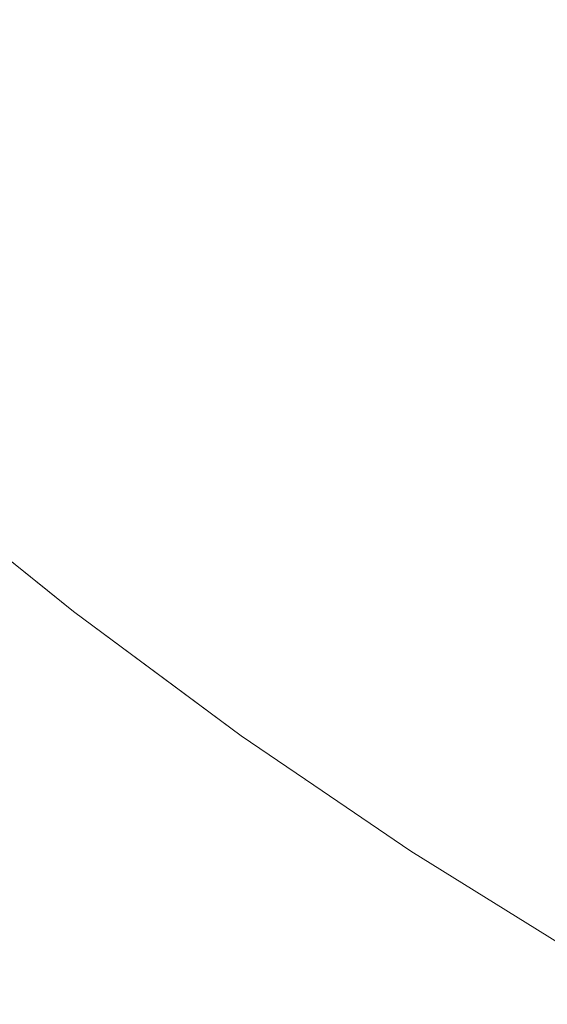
# Model space of a CAD drawing. Header units: centimetres. Extents: x -21.6 to 22.7, y 3.4 to 5.2.
# Tile 108 of 256: x -6.6344 to -6.6176, y 3.7194 to 3.7508. Entities that reach past the tile are written whole.
import ezdxf

# ---------------------------------------------------------------- set-up
doc = ezdxf.new("R2010")
doc.units = ezdxf.units.CM
doc.header["$LTSCALE"] = 2.54
doc.layers.add('Lucido design-1', color=7, linetype='Continuous')

# ---------------------------------------------------------------- blocks, each defined once
blk = doc.blocks.new('Gruppo-4-1')
at = {"color": 7, "linetype": 'Continuous', "lineweight": 9}
blk.add_3dface([(-21.503423, 5.100212, -1872.215514), (-21.503423, 3.500212, -1872.215514), (22.630348, 3.500212, -1872.215514), (22.630348, 5.100212, -1872.215514)], dxfattribs=at)
for points, invisible_edges in [([(-6.632576, 3.753377, -1872.658665), (-6.631843, 3.754576, -1872.656569), (-6.628377, 3.751599, -1872.656569), (-6.629081, 3.750375, -1872.658665)], 15), ([(-6.633956, 3.751119, -1872.662952), (-6.634602, 3.750061, -1872.665138), (-6.63807, 3.753221, -1872.665138), (-6.637399, 3.754256, -1872.662952)], 15), ([(-6.627646, 3.752869, -1872.654508), (-6.626888, 3.754184, -1872.652484), (-6.623384, 3.751352, -1872.652484), (-6.62411, 3.750011, -1872.654508)], 15), ([(-6.622634, 3.752738, -1872.6505), (-6.62186, 3.754168, -1872.648557), (-6.618327, 3.751487, -1872.648557), (-6.619066, 3.750031, -1872.6505)], 15), ([(-6.629081, 3.750375, -1872.658665), (-6.629758, 3.749199, -1872.660793), (-6.63328, 3.752224, -1872.660793), (-6.632576, 3.753377, -1872.658665)], 15), ([(-6.613976, 3.750435, -1872.646657), (-6.614701, 3.748909, -1872.648557), (-6.618327, 3.751487, -1872.648557), (-6.617565, 3.752987, -1872.646657)], 15), ([(-6.62411, 3.750011, -1872.654508), (-6.62481, 3.748717, -1872.656569), (-6.628377, 3.751599, -1872.656569), (-6.627646, 3.752869, -1872.654508)], 15), ([(-6.619066, 3.750031, -1872.6505), (-6.619783, 3.748619, -1872.652484), (-6.623384, 3.751352, -1872.652484), (-6.622634, 3.752738, -1872.6505)], 15), ([(-6.633956, 3.751119, -1872.662952), (-6.63328, 3.752224, -1872.660793), (-6.629758, 3.749199, -1872.660793), (-6.630408, 3.748071, -1872.662952)], 15), ([(-6.629081, 3.750375, -1872.658665), (-6.628377, 3.751599, -1872.656569), (-6.62481, 3.748717, -1872.656569), (-6.625485, 3.747469, -1872.658665)], 15), ([(-6.62411, 3.750011, -1872.654508), (-6.623384, 3.751352, -1872.652484), (-6.619783, 3.748619, -1872.652484), (-6.620476, 3.747254, -1872.654508)], 15), ([(-6.619066, 3.750031, -1872.6505), (-6.618327, 3.751487, -1872.648557), (-6.614701, 3.748909, -1872.648557), (-6.615405, 3.747427, -1872.6505)], 15), ([(-6.630408, 3.748071, -1872.662952), (-6.631029, 3.746992, -1872.665138), (-6.634602, 3.750061, -1872.665138), (-6.633956, 3.751119, -1872.662952)], 15), ([(-6.625485, 3.747469, -1872.658665), (-6.626134, 3.74627, -1872.660793), (-6.629758, 3.749199, -1872.660793), (-6.629081, 3.750375, -1872.658665)], 15), ([(-6.635219, 3.749052, -1872.66735), (-6.634602, 3.750061, -1872.665138), (-6.631029, 3.746992, -1872.665138), (-6.631622, 3.745963, -1872.66735)], 15), ([(-6.620476, 3.747254, -1872.654508), (-6.621145, 3.745935, -1872.656569), (-6.62481, 3.748717, -1872.656569), (-6.62411, 3.750011, -1872.654508)], 15), ([(-6.615405, 3.747427, -1872.6505), (-6.616087, 3.745991, -1872.652484), (-6.619783, 3.748619, -1872.652484), (-6.619066, 3.750031, -1872.6505)], 15), ([(-6.630408, 3.748071, -1872.662952), (-6.629758, 3.749199, -1872.660793), (-6.626134, 3.74627, -1872.660793), (-6.626756, 3.745121, -1872.662952)], 15), ([(-6.631622, 3.745963, -1872.66735), (-6.632186, 3.744983, -1872.669585), (-6.635806, 3.748092, -1872.669585), (-6.635219, 3.749052, -1872.66735)], 15), ([(-6.625485, 3.747469, -1872.658665), (-6.62481, 3.748717, -1872.656569), (-6.621145, 3.745935, -1872.656569), (-6.62179, 3.744665, -1872.658665)], 15), ([(-6.620476, 3.747254, -1872.654508), (-6.619783, 3.748619, -1872.652484), (-6.616087, 3.745991, -1872.652484), (-6.616747, 3.744602, -1872.654508)], 15), ([(-6.636362, 3.747182, -1872.67184), (-6.635806, 3.748092, -1872.669585), (-6.632186, 3.744983, -1872.669585), (-6.63272, 3.744054, -1872.67184)], 15), ([(-6.626756, 3.745121, -1872.662952), (-6.627352, 3.74402, -1872.665138), (-6.631029, 3.746992, -1872.665138), (-6.630408, 3.748071, -1872.662952)], 15), ([(-6.62179, 3.744665, -1872.658665), (-6.62241, 3.743444, -1872.660793), (-6.626134, 3.74627, -1872.660793), (-6.625485, 3.747469, -1872.658665)], 15), ([(-6.63272, 3.744054, -1872.67184), (-6.633226, 3.743175, -1872.674113), (-6.636889, 3.746321, -1872.674113), (-6.636362, 3.747182, -1872.67184)], 15), ([(-6.631622, 3.745963, -1872.66735), (-6.631029, 3.746992, -1872.665138), (-6.627352, 3.74402, -1872.665138), (-6.62792, 3.742971, -1872.66735)], 15), ([(-6.616747, 3.744602, -1872.654508), (-6.617385, 3.743261, -1872.656569), (-6.621145, 3.745935, -1872.656569), (-6.620476, 3.747254, -1872.654508)], 15), ([(-6.637384, 3.74551, -1872.676402), (-6.636889, 3.746321, -1872.674113), (-6.633226, 3.743175, -1872.674113), (-6.633703, 3.742348, -1872.676402)], 15), ([(-6.626756, 3.745121, -1872.662952), (-6.626134, 3.74627, -1872.660793), (-6.62241, 3.743444, -1872.660793), (-6.623005, 3.742273, -1872.662952)], 15), ([(-6.62792, 3.742971, -1872.66735), (-6.62846, 3.741972, -1872.669585), (-6.632186, 3.744983, -1872.669585), (-6.631622, 3.745963, -1872.66735)], 15), ([(-6.62179, 3.744665, -1872.658665), (-6.621145, 3.745935, -1872.656569), (-6.617385, 3.743261, -1872.656569), (-6.617998, 3.741969, -1872.658665)], 15), ([(-6.633703, 3.742348, -1872.676402), (-6.63415, 3.741571, -1872.678705), (-6.637849, 3.744749, -1872.678705), (-6.637384, 3.74551, -1872.676402)], 15), ([(-6.623005, 3.742273, -1872.662952), (-6.623573, 3.741153, -1872.665138), (-6.627352, 3.74402, -1872.665138), (-6.626756, 3.745121, -1872.662952)], 15), ([(-6.63272, 3.744054, -1872.67184), (-6.632186, 3.744983, -1872.669585), (-6.62846, 3.741972, -1872.669585), (-6.628973, 3.741025, -1872.67184)], 15), ([(-6.638284, 3.744037, -1872.681018), (-6.637849, 3.744749, -1872.678705), (-6.63415, 3.741571, -1872.678705), (-6.634567, 3.740845, -1872.681018)], 15), ([(-6.617998, 3.741969, -1872.658665), (-6.618588, 3.740726, -1872.660793), (-6.62241, 3.743444, -1872.660793), (-6.62179, 3.744665, -1872.658665)], 15), ([(-6.628973, 3.741025, -1872.67184), (-6.629457, 3.74013, -1872.674113), (-6.633226, 3.743175, -1872.674113), (-6.63272, 3.744054, -1872.67184)], 15), ([(-6.62792, 3.742971, -1872.66735), (-6.627352, 3.74402, -1872.665138), (-6.623573, 3.741153, -1872.665138), (-6.624116, 3.740084, -1872.66735)], 15), ([(-6.623005, 3.742273, -1872.662952), (-6.62241, 3.743444, -1872.660793), (-6.618588, 3.740726, -1872.660793), (-6.619154, 3.739535, -1872.662952)], 15), ([(-6.617998, 3.741969, -1872.658665), (-6.617385, 3.743261, -1872.656569), (-6.613531, 3.7407, -1872.656569), (-6.614113, 3.739387, -1872.658665)], 15), ([(-6.633703, 3.742348, -1872.676402), (-6.633226, 3.743175, -1872.674113), (-6.629457, 3.74013, -1872.674113), (-6.629914, 3.739286, -1872.676402)], 15), ([(-6.624116, 3.740084, -1872.66735), (-6.624632, 3.739067, -1872.669585), (-6.62846, 3.741972, -1872.669585), (-6.62792, 3.742971, -1872.66735)], 15), ([(-6.629914, 3.739286, -1872.676402), (-6.630343, 3.738494, -1872.678705), (-6.63415, 3.741571, -1872.678705), (-6.633703, 3.742348, -1872.676402)], 15), ([(-6.619154, 3.739535, -1872.662952), (-6.619696, 3.738396, -1872.665138), (-6.623573, 3.741153, -1872.665138), (-6.623005, 3.742273, -1872.662952)], 15), ([(-6.628973, 3.741025, -1872.67184), (-6.62846, 3.741972, -1872.669585), (-6.624632, 3.739067, -1872.669585), (-6.625122, 3.738102, -1872.67184)], 15), ([(-6.614113, 3.739387, -1872.658665), (-6.614672, 3.738124, -1872.660793), (-6.618588, 3.740726, -1872.660793), (-6.617998, 3.741969, -1872.658665)], 15), ([(-6.634567, 3.740845, -1872.681018), (-6.63415, 3.741571, -1872.678705), (-6.630343, 3.738494, -1872.678705), (-6.630743, 3.737755, -1872.681018)], 15), ([(-6.625122, 3.738102, -1872.67184), (-6.625585, 3.73719, -1872.674113), (-6.629457, 3.74013, -1872.674113), (-6.628973, 3.741025, -1872.67184)], 15), ([(-6.624116, 3.740084, -1872.66735), (-6.623573, 3.741153, -1872.665138), (-6.619696, 3.738396, -1872.665138), (-6.620212, 3.737308, -1872.66735)], 15), ([(-6.630743, 3.737755, -1872.681018), (-6.631115, 3.737067, -1872.683339), (-6.634956, 3.740171, -1872.683339), (-6.634567, 3.740845, -1872.681018)], 15), ([(-6.619154, 3.739535, -1872.662952), (-6.618588, 3.740726, -1872.660793), (-6.614672, 3.738124, -1872.660793), (-6.615209, 3.736913, -1872.662952)], 15), ([(-6.635315, 3.739546, -1872.685667), (-6.634956, 3.740171, -1872.683339), (-6.631115, 3.737067, -1872.683339), (-6.63146, 3.73643, -1872.685667)], 15), ([(-6.629914, 3.739286, -1872.676402), (-6.629457, 3.74013, -1872.674113), (-6.625585, 3.73719, -1872.674113), (-6.626021, 3.736331, -1872.676402)], 15), ([(-6.620212, 3.737308, -1872.66735), (-6.620704, 3.736274, -1872.669585), (-6.624632, 3.739067, -1872.669585), (-6.624116, 3.740084, -1872.66735)], 15), ([(-6.63146, 3.73643, -1872.685667), (-6.631776, 3.735845, -1872.687998), (-6.635646, 3.738972, -1872.687998), (-6.635315, 3.739546, -1872.685667)], 15), ([(-6.615209, 3.736913, -1872.662952), (-6.615722, 3.735755, -1872.665138), (-6.619696, 3.738396, -1872.665138), (-6.619154, 3.739535, -1872.662952)], 15), ([(-6.626021, 3.736331, -1872.676402), (-6.62643, 3.735525, -1872.678705), (-6.630343, 3.738494, -1872.678705), (-6.629914, 3.739286, -1872.676402)], 15), ([(-6.635947, 3.738449, -1872.690331), (-6.635646, 3.738972, -1872.687998), (-6.631776, 3.735845, -1872.687998), (-6.632065, 3.735311, -1872.690331)], 15), ([(-6.625122, 3.738102, -1872.67184), (-6.624632, 3.739067, -1872.669585), (-6.620704, 3.736274, -1872.669585), (-6.62117, 3.735292, -1872.67184)], 15), ([(-6.630743, 3.737755, -1872.681018), (-6.630343, 3.738494, -1872.678705), (-6.62643, 3.735525, -1872.678705), (-6.626813, 3.734772, -1872.681018)], 15), ([(-6.632065, 3.735311, -1872.690331), (-6.632327, 3.734828, -1872.692664), (-6.63622, 3.737974, -1872.692664), (-6.635947, 3.738449, -1872.690331)], 15), ([(-6.620212, 3.737308, -1872.66735), (-6.619696, 3.738396, -1872.665138), (-6.615722, 3.735755, -1872.665138), (-6.616212, 3.73465, -1872.66735)], 15), ([(-6.636465, 3.737549, -1872.694993), (-6.63622, 3.737974, -1872.692664), (-6.632327, 3.734828, -1872.692664), (-6.632562, 3.734394, -1872.694993)], 15), ([(-6.62117, 3.735292, -1872.67184), (-6.621611, 3.734365, -1872.674113), (-6.625585, 3.73719, -1872.674113), (-6.625122, 3.738102, -1872.67184)], 15), ([(-6.632562, 3.734394, -1872.694993), (-6.63277, 3.73401, -1872.697318), (-6.636682, 3.737172, -1872.697318), (-6.636465, 3.737549, -1872.694993)], 15), ([(-6.626813, 3.734772, -1872.681018), (-6.627168, 3.734071, -1872.683339), (-6.631115, 3.737067, -1872.683339), (-6.630743, 3.737755, -1872.681018)], 15), ([(-6.616212, 3.73465, -1872.66735), (-6.616678, 3.733599, -1872.669585), (-6.620704, 3.736274, -1872.669585), (-6.620212, 3.737308, -1872.66735)], 15), ([(-6.636872, 3.736842, -1872.699636), (-6.636682, 3.737172, -1872.697318), (-6.63277, 3.73401, -1872.697318), (-6.632951, 3.733674, -1872.699636)], 15), ([(-6.63146, 3.73643, -1872.685667), (-6.631115, 3.737067, -1872.683339), (-6.627168, 3.734071, -1872.683339), (-6.627497, 3.733423, -1872.685667)], 15), ([(-6.626021, 3.736331, -1872.676402), (-6.625585, 3.73719, -1872.674113), (-6.621611, 3.734365, -1872.674113), (-6.622026, 3.733491, -1872.676402)], 15), ([(-6.632951, 3.733674, -1872.699636), (-6.633107, 3.733386, -1872.701944), (-6.637035, 3.73656, -1872.701944), (-6.636872, 3.736842, -1872.699636)], 15), ([(-6.633238, 3.733144, -1872.704243), (-6.633343, 3.732949, -1872.706529), (-6.637281, 3.736132, -1872.706529), (-6.637171, 3.736323, -1872.704243)], 15), ([(-6.637171, 3.736323, -1872.704243), (-6.637035, 3.73656, -1872.701944), (-6.633107, 3.733386, -1872.701944), (-6.633238, 3.733144, -1872.704243)], 15), ([(-6.627497, 3.733423, -1872.685667), (-6.6278, 3.732827, -1872.687998), (-6.631776, 3.735845, -1872.687998), (-6.63146, 3.73643, -1872.685667)], 15), ([(-6.622026, 3.733491, -1872.676402), (-6.622416, 3.73267, -1872.678705), (-6.62643, 3.735525, -1872.678705), (-6.626021, 3.736331, -1872.676402)], 15), ([(-6.632692, 3.731961, -1872.915514), (-6.637465, 3.735808, -1872.915514), (-6.637976, 3.73622, -1872.715514), (-6.633515, 3.732625, -1872.715514)], 10), ([(-6.633516, 3.732631, -1872.713294), (-6.633515, 3.732625, -1872.715514), (-6.637976, 3.73622, -1872.715514), (-6.637461, 3.735819, -1872.713294)], 13), ([(-6.633424, 3.7328, -1872.7088), (-6.633482, 3.732694, -1872.711056), (-6.637425, 3.735881, -1872.711056), (-6.637366, 3.735985, -1872.7088)], 15), ([(-6.637366, 3.735985, -1872.7088), (-6.637281, 3.736132, -1872.706529), (-6.633343, 3.732949, -1872.706529), (-6.633424, 3.7328, -1872.7088)], 15), ([(-6.62117, 3.735292, -1872.67184), (-6.620704, 3.736274, -1872.669585), (-6.616678, 3.733599, -1872.669585), (-6.617121, 3.732601, -1872.67184)], 15), ([(-6.637571, 3.735628, -1872.921959), (-6.637496, 3.735758, -1872.918688), (-6.63355, 3.732568, -1872.918688), (-6.633579, 3.732514, -1872.920311)], 15), ([(-6.63355, 3.732568, -1872.918688), (-6.637496, 3.735758, -1872.918688), (-6.637465, 3.735808, -1872.915514), (-6.632692, 3.731961, -1872.915514)], 11), ([(-6.637461, 3.735819, -1872.713294), (-6.637425, 3.735881, -1872.711056), (-6.633482, 3.732694, -1872.711056), (-6.633516, 3.732631, -1872.713294)], 15), ([(-6.632065, 3.735311, -1872.690331), (-6.631776, 3.735845, -1872.687998), (-6.6278, 3.732827, -1872.687998), (-6.628076, 3.732284, -1872.690331)], 15), ([(-6.637788, 3.735251, -1872.927046), (-6.637701, 3.735402, -1872.925326), (-6.633746, 3.732206, -1872.925326), (-6.633829, 3.732051, -1872.927046)], 15), ([(-6.633676, 3.732334, -1872.923631), (-6.633746, 3.732206, -1872.925326), (-6.637701, 3.735402, -1872.925326), (-6.637629, 3.735528, -1872.923631)], 15), ([(-6.637629, 3.735528, -1872.923631), (-6.637571, 3.735628, -1872.921959), (-6.633621, 3.732436, -1872.921959), (-6.633676, 3.732334, -1872.923631)], 15), ([(-6.633579, 3.732514, -1872.920311), (-6.633621, 3.732436, -1872.921959), (-6.637571, 3.735628, -1872.921959)], 11), ([(-6.626813, 3.734772, -1872.681018), (-6.62643, 3.735525, -1872.678705), (-6.622416, 3.73267, -1872.678705), (-6.62278, 3.731904, -1872.681018)], 15), ([(-6.638011, 3.734864, -1872.930554), (-6.637891, 3.735072, -1872.928788), (-6.633928, 3.731869, -1872.928788), (-6.634043, 3.731657, -1872.930554)], 15), ([(-6.633829, 3.732051, -1872.927046), (-6.633928, 3.731869, -1872.928788), (-6.637891, 3.735072, -1872.928788), (-6.637788, 3.735251, -1872.927046)], 15), ([(-6.628076, 3.732284, -1872.690331), (-6.628326, 3.731791, -1872.692664), (-6.632327, 3.734828, -1872.692664), (-6.632065, 3.735311, -1872.690331)], 15), ([(-6.617121, 3.732601, -1872.67184), (-6.617538, 3.731658, -1872.674113), (-6.621611, 3.734365, -1872.674113), (-6.62117, 3.735292, -1872.67184)], 15), ([(-6.634043, 3.731657, -1872.930554), (-6.634174, 3.731415, -1872.932342), (-6.638147, 3.734627, -1872.932342), (-6.638011, 3.734864, -1872.930554)], 15), ([(-6.632562, 3.734394, -1872.694993), (-6.632327, 3.734828, -1872.692664), (-6.628326, 3.731791, -1872.692664), (-6.62855, 3.731349, -1872.694993)], 15), ([(-6.62278, 3.731904, -1872.681018), (-6.623118, 3.731191, -1872.683339), (-6.627168, 3.734071, -1872.683339), (-6.626813, 3.734772, -1872.681018)], 15), ([(-6.638302, 3.734359, -1872.934153), (-6.638147, 3.734627, -1872.932342), (-6.634174, 3.731415, -1872.932342), (-6.634322, 3.731142, -1872.934153)], 15), ([(-6.634322, 3.731142, -1872.934153), (-6.634487, 3.730836, -1872.935985), (-6.638475, 3.734058, -1872.935985), (-6.638302, 3.734359, -1872.934153)], 15), ([(-6.62855, 3.731349, -1872.694993), (-6.628749, 3.730958, -1872.697318), (-6.63277, 3.73401, -1872.697318), (-6.632562, 3.734394, -1872.694993)], 15), ([(-6.622026, 3.733491, -1872.676402), (-6.621611, 3.734365, -1872.674113), (-6.617538, 3.731658, -1872.674113), (-6.617932, 3.73077, -1872.676402)], 15), ([(-6.632951, 3.733674, -1872.699636), (-6.63277, 3.73401, -1872.697318), (-6.628749, 3.730958, -1872.697318), (-6.628923, 3.730616, -1872.699636)], 15), ([(-6.627497, 3.733423, -1872.685667), (-6.627168, 3.734071, -1872.683339), (-6.623118, 3.731191, -1872.683339), (-6.623432, 3.730532, -1872.685667)], 15), ([(-6.628923, 3.730616, -1872.699636), (-6.629071, 3.730323, -1872.701944), (-6.633107, 3.733386, -1872.701944), (-6.632951, 3.733674, -1872.699636)], 15), ([(-6.617932, 3.73077, -1872.676402), (-6.618302, 3.729937, -1872.678705), (-6.622416, 3.73267, -1872.678705), (-6.622026, 3.733491, -1872.676402)], 15), ([(-6.629196, 3.730077, -1872.704243), (-6.629297, 3.729878, -1872.706529), (-6.633343, 3.732949, -1872.706529), (-6.633238, 3.733144, -1872.704243)], 15), ([(-6.633238, 3.733144, -1872.704243), (-6.633107, 3.733386, -1872.701944), (-6.629071, 3.730323, -1872.701944), (-6.629196, 3.730077, -1872.704243)], 15), ([(-6.623432, 3.730532, -1872.685667), (-6.623719, 3.729926, -1872.687998), (-6.6278, 3.732827, -1872.687998), (-6.627497, 3.733423, -1872.685667)], 15), ([(-6.633424, 3.7328, -1872.7088), (-6.633343, 3.732949, -1872.706529), (-6.629297, 3.729878, -1872.706529), (-6.629374, 3.729726, -1872.7088)], 15), ([(-6.633579, 3.732514, -1872.920311), (-6.63355, 3.732568, -1872.918688), (-6.629494, 3.72949, -1872.918688), (-6.629522, 3.729435, -1872.920311)], 15), ([(-6.629494, 3.72949, -1872.918688), (-6.63355, 3.732568, -1872.918688), (-6.632692, 3.731961, -1872.915514)], 11), ([(-6.633516, 3.732631, -1872.713294), (-6.633482, 3.732694, -1872.711056), (-6.629429, 3.729618, -1872.711056), (-6.629462, 3.729554, -1872.713294)], 15), ([(-6.632692, 3.731961, -1872.715514), (-6.633516, 3.732631, -1872.713294), (-6.629462, 3.729554, -1872.713294)], 11), ([(-6.632692, 3.731961, -1872.715514), (-6.633515, 3.732625, -1872.715514), (-6.633516, 3.732631, -1872.713294)], 10), ([(-6.633515, 3.732625, -1872.715514), (-6.632692, 3.731961, -1872.715514), (-6.632692, 3.731961, -1872.915514)], 10), ([(-6.629374, 3.729726, -1872.7088), (-6.629429, 3.729618, -1872.711056), (-6.633482, 3.732694, -1872.711056), (-6.633424, 3.7328, -1872.7088)], 15), ([(-6.628076, 3.732284, -1872.690331), (-6.6278, 3.732827, -1872.687998), (-6.623719, 3.729926, -1872.687998), (-6.623982, 3.729373, -1872.690331)], 15), ([(-6.62278, 3.731904, -1872.681018), (-6.622416, 3.73267, -1872.678705), (-6.618302, 3.729937, -1872.678705), (-6.618647, 3.729158, -1872.681018)], 15), ([(-6.633829, 3.732051, -1872.927046), (-6.633746, 3.732206, -1872.925326), (-6.629681, 3.729121, -1872.925326), (-6.629761, 3.728964, -1872.927046)], 15), ([(-6.629615, 3.729252, -1872.923631), (-6.629681, 3.729121, -1872.925326), (-6.633746, 3.732206, -1872.925326), (-6.633676, 3.732334, -1872.923631)], 15), ([(-6.633676, 3.732334, -1872.923631), (-6.633621, 3.732436, -1872.921959), (-6.629562, 3.729356, -1872.921959), (-6.629615, 3.729252, -1872.923631)], 15), ([(-6.629522, 3.729435, -1872.920311), (-6.629562, 3.729356, -1872.921959), (-6.633621, 3.732436, -1872.921959), (-6.633579, 3.732514, -1872.920311)], 15), ([(-6.623982, 3.729373, -1872.690331), (-6.62422, 3.728872, -1872.692664), (-6.628326, 3.731791, -1872.692664), (-6.628076, 3.732284, -1872.690331)], 15), ([(-6.629761, 3.728964, -1872.927046), (-6.629856, 3.728778, -1872.928788), (-6.633928, 3.731869, -1872.928788), (-6.633829, 3.732051, -1872.927046)], 15), ([(-6.632692, 3.731961, -1872.915514), (-6.629453, 3.729559, -1872.915514), (-6.629494, 3.72949, -1872.918688)], 10), ([(-6.629453, 3.729559, -1872.915514), (-6.632692, 3.731961, -1872.915514), (-6.632692, 3.731961, -1872.715514), (-6.627343, 3.727995, -1872.715514)], 10), ([(-6.629462, 3.729554, -1872.713294), (-6.627343, 3.727995, -1872.715514), (-6.632692, 3.731961, -1872.715514)], 9), ([(-6.618647, 3.729158, -1872.681018), (-6.618968, 3.728433, -1872.683339), (-6.623118, 3.731191, -1872.683339), (-6.62278, 3.731904, -1872.681018)], 15), ([(-6.629965, 3.728563, -1872.930554), (-6.63009, 3.728316, -1872.932342), (-6.634174, 3.731415, -1872.932342), (-6.634043, 3.731657, -1872.930554)], 15), ([(-6.634043, 3.731657, -1872.930554), (-6.633928, 3.731869, -1872.928788), (-6.629856, 3.728778, -1872.928788), (-6.629965, 3.728563, -1872.930554)], 15), ([(-6.62855, 3.731349, -1872.694993), (-6.628326, 3.731791, -1872.692664), (-6.62422, 3.728872, -1872.692664), (-6.624434, 3.728422, -1872.694993)], 15), ([(-6.617932, 3.73077, -1872.676402), (-6.617538, 3.731658, -1872.674113), (-6.613371, 3.729079, -1872.674113), (-6.613743, 3.728177, -1872.676402)], 15), ([(-6.634322, 3.731142, -1872.934153), (-6.634174, 3.731415, -1872.932342), (-6.63009, 3.728316, -1872.932342), (-6.630231, 3.728038, -1872.934153)], 15), ([(-6.624434, 3.728422, -1872.694993), (-6.624623, 3.728024, -1872.697318), (-6.628749, 3.730958, -1872.697318), (-6.62855, 3.731349, -1872.694993)], 15), ([(-6.630231, 3.728038, -1872.934153), (-6.63039, 3.727726, -1872.935985), (-6.634487, 3.730836, -1872.935985), (-6.634322, 3.731142, -1872.934153)], 15), ([(-6.628923, 3.730616, -1872.699636), (-6.628749, 3.730958, -1872.697318), (-6.624623, 3.728024, -1872.697318), (-6.624788, 3.727676, -1872.699636)], 15), ([(-6.623432, 3.730532, -1872.685667), (-6.623118, 3.731191, -1872.683339), (-6.618968, 3.728433, -1872.683339), (-6.619265, 3.727763, -1872.685667)], 15), ([(-6.634671, 3.730496, -1872.937837), (-6.634487, 3.730836, -1872.935985), (-6.63039, 3.727726, -1872.935985), (-6.630566, 3.72738, -1872.937837)], 15), ([(-6.613743, 3.728177, -1872.676402), (-6.614092, 3.72733, -1872.678705), (-6.618302, 3.729937, -1872.678705), (-6.617932, 3.73077, -1872.676402)], 15), ([(-6.630566, 3.72738, -1872.937837), (-6.63076, 3.726997, -1872.939711), (-6.634874, 3.73012, -1872.939711), (-6.634671, 3.730496, -1872.937837)], 15), ([(-6.629196, 3.730077, -1872.704243), (-6.629071, 3.730323, -1872.701944), (-6.62493, 3.727378, -1872.701944), (-6.625049, 3.727128, -1872.704243)], 15), ([(-6.624788, 3.727676, -1872.699636), (-6.62493, 3.727378, -1872.701944), (-6.629071, 3.730323, -1872.701944), (-6.628923, 3.730616, -1872.699636)], 15), ([(-6.619265, 3.727763, -1872.685667), (-6.619538, 3.727147, -1872.687998), (-6.623719, 3.729926, -1872.687998), (-6.623432, 3.730532, -1872.685667)], 15), ([(-6.635097, 3.729708, -1872.941603), (-6.634874, 3.73012, -1872.939711), (-6.63076, 3.726997, -1872.939711), (-6.630973, 3.726578, -1872.941603)], 15), ([(-6.625049, 3.727128, -1872.704243), (-6.625145, 3.726926, -1872.706529), (-6.629297, 3.729878, -1872.706529), (-6.629196, 3.730077, -1872.704243)], 15), ([(-6.630973, 3.726578, -1872.941603), (-6.631205, 3.72612, -1872.943514), (-6.635341, 3.729258, -1872.943514), (-6.635097, 3.729708, -1872.941603)], 15), ([(-6.625218, 3.72677, -1872.7088), (-6.625271, 3.726661, -1872.711056), (-6.629429, 3.729618, -1872.711056), (-6.629374, 3.729726, -1872.7088)], 15), ([(-6.629374, 3.729726, -1872.7088), (-6.629297, 3.729878, -1872.706529), (-6.625145, 3.726926, -1872.706529), (-6.625218, 3.72677, -1872.7088)], 15), ([(-6.623982, 3.729373, -1872.690331), (-6.623719, 3.729926, -1872.687998), (-6.619538, 3.727147, -1872.687998), (-6.619787, 3.726585, -1872.690331)], 15), ([(-6.618647, 3.729158, -1872.681018), (-6.618302, 3.729937, -1872.678705), (-6.614092, 3.72733, -1872.678705), (-6.614418, 3.72654, -1872.681018)], 15), ([(-6.625359, 3.726475, -1872.920311), (-6.625397, 3.726394, -1872.921959), (-6.629562, 3.729356, -1872.921959), (-6.629522, 3.729435, -1872.920311)], 15), ([(-6.629522, 3.729435, -1872.920311), (-6.629494, 3.72949, -1872.918688), (-6.625332, 3.726531, -1872.918688), (-6.625359, 3.726475, -1872.920311)], 15), ([(-6.629494, 3.72949, -1872.918688), (-6.629453, 3.729559, -1872.915514), (-6.627343, 3.727995, -1872.915514)], 9), ([(-6.625317, 3.726564, -1872.917089), (-6.629494, 3.72949, -1872.918688), (-6.627343, 3.727995, -1872.915514)], 11), ([(-6.625317, 3.726564, -1872.917089), (-6.625332, 3.726531, -1872.918688), (-6.629494, 3.72949, -1872.918688)], 11), ([(-6.629462, 3.729554, -1872.713294), (-6.629429, 3.729618, -1872.711056), (-6.625271, 3.726661, -1872.711056), (-6.625301, 3.726596, -1872.713294)], 15), ([(-6.627343, 3.727995, -1872.715514), (-6.629462, 3.729554, -1872.713294), (-6.625301, 3.726596, -1872.713294)], 11), ([(-6.627343, 3.727995, -1872.715514), (-6.627343, 3.727995, -1872.915514), (-6.629453, 3.729559, -1872.915514)], 9), ([(-6.635606, 3.728769, -1872.945443), (-6.635341, 3.729258, -1872.943514), (-6.631205, 3.72612, -1872.943514), (-6.631458, 3.725622, -1872.945443)], 15), ([(-6.629761, 3.728964, -1872.927046), (-6.629681, 3.729121, -1872.925326), (-6.625511, 3.726156, -1872.925326), (-6.625587, 3.725995, -1872.927046)], 15), ([(-6.625448, 3.726288, -1872.923631), (-6.625511, 3.726156, -1872.925326), (-6.629681, 3.729121, -1872.925326), (-6.629615, 3.729252, -1872.923631)], 15), ([(-6.629615, 3.729252, -1872.923631), (-6.629562, 3.729356, -1872.921959), (-6.625397, 3.726394, -1872.921959), (-6.625448, 3.726288, -1872.923631)], 15), ([(-6.619787, 3.726585, -1872.690331), (-6.620013, 3.726076, -1872.692664), (-6.62422, 3.728872, -1872.692664), (-6.623982, 3.729373, -1872.690331)], 15), ([(-6.614418, 3.72654, -1872.681018), (-6.614721, 3.725804, -1872.683339), (-6.618968, 3.728433, -1872.683339), (-6.618647, 3.729158, -1872.681018)], 15), ([(-6.631458, 3.725622, -1872.945443), (-6.631732, 3.725082, -1872.947388), (-6.635892, 3.72824, -1872.947388), (-6.635606, 3.728769, -1872.945443)], 15), ([(-6.629965, 3.728563, -1872.930554), (-6.629856, 3.728778, -1872.928788), (-6.625677, 3.725806, -1872.928788), (-6.625781, 3.725587, -1872.930554)], 15), ([(-6.625587, 3.725995, -1872.927046), (-6.625677, 3.725806, -1872.928788), (-6.629856, 3.728778, -1872.928788), (-6.629761, 3.728964, -1872.927046)], 15), ([(-6.624434, 3.728422, -1872.694993), (-6.62422, 3.728872, -1872.692664), (-6.620013, 3.726076, -1872.692664), (-6.620216, 3.725619, -1872.694993)], 15), ([(-6.625781, 3.725587, -1872.930554), (-6.6259, 3.725336, -1872.932342), (-6.63009, 3.728316, -1872.932342), (-6.629965, 3.728563, -1872.930554)], 15), ([(-6.636202, 3.727668, -1872.949348), (-6.635892, 3.72824, -1872.947388), (-6.631732, 3.725082, -1872.947388), (-6.632027, 3.7245, -1872.949348)], 15), ([(-6.630231, 3.728038, -1872.934153), (-6.63009, 3.728316, -1872.932342), (-6.6259, 3.725336, -1872.932342), (-6.626034, 3.725053, -1872.934153)], 15), ([(-6.620216, 3.725619, -1872.694993), (-6.620395, 3.725214, -1872.697318), (-6.624623, 3.728024, -1872.697318), (-6.624434, 3.728422, -1872.694993)], 15), ([(-6.619265, 3.727763, -1872.685667), (-6.618968, 3.728433, -1872.683339), (-6.614721, 3.725804, -1872.683339), (-6.615002, 3.725124, -1872.685667)], 15), ([(-6.626034, 3.725053, -1872.934153), (-6.626185, 3.724736, -1872.935985), (-6.63039, 3.727726, -1872.935985), (-6.630231, 3.728038, -1872.934153)], 15), ([(-6.627343, 3.727995, -1872.915514), (-6.625294, 3.7266, -1872.915514), (-6.625317, 3.726564, -1872.917089)], 10), ([(-6.625294, 3.7266, -1872.915514), (-6.627343, 3.727995, -1872.915514), (-6.627343, 3.727995, -1872.715514), (-6.625294, 3.7266, -1872.715514)], 10), ([(-6.625301, 3.726596, -1872.713294), (-6.625294, 3.7266, -1872.715514), (-6.627343, 3.727995, -1872.715514)], 9), ([(-6.624788, 3.727676, -1872.699636), (-6.624623, 3.728024, -1872.697318), (-6.620395, 3.725214, -1872.697318), (-6.620552, 3.724861, -1872.699636)], 15), ([(-6.632027, 3.7245, -1872.949348), (-6.632345, 3.723874, -1872.951323), (-6.636534, 3.727053, -1872.951323), (-6.636202, 3.727668, -1872.949348)], 15), ([(-6.630566, 3.72738, -1872.937837), (-6.63039, 3.727726, -1872.935985), (-6.626185, 3.724736, -1872.935985), (-6.626352, 3.724384, -1872.937837)], 15), ([(-6.620552, 3.724861, -1872.699636), (-6.620686, 3.724558, -1872.701944), (-6.62493, 3.727378, -1872.701944), (-6.624788, 3.727676, -1872.699636)], 15), ([(-6.615002, 3.725124, -1872.685667), (-6.615259, 3.724499, -1872.687998), (-6.619538, 3.727147, -1872.687998), (-6.619265, 3.727763, -1872.685667)], 15), ([(-6.626352, 3.724384, -1872.937837), (-6.626537, 3.723995, -1872.939711), (-6.63076, 3.726997, -1872.939711), (-6.630566, 3.72738, -1872.937837)], 15), ([(-6.625049, 3.727128, -1872.704243), (-6.62493, 3.727378, -1872.701944), (-6.620686, 3.724558, -1872.701944), (-6.620799, 3.724304, -1872.704243)], 15), ([(-6.636891, 3.726394, -1872.953311), (-6.636534, 3.727053, -1872.951323), (-6.632345, 3.723874, -1872.951323), (-6.632686, 3.723203, -1872.953311)], 15), ([(-6.630973, 3.726578, -1872.941603), (-6.63076, 3.726997, -1872.939711), (-6.626537, 3.723995, -1872.939711), (-6.62674, 3.723568, -1872.941603)], 15), ([(-6.625218, 3.72677, -1872.7088), (-6.625145, 3.726926, -1872.706529), (-6.62089, 3.724098, -1872.706529), (-6.62096, 3.723941, -1872.7088)], 15), ([(-6.620799, 3.724304, -1872.704243), (-6.62089, 3.724098, -1872.706529), (-6.625145, 3.726926, -1872.706529), (-6.625049, 3.727128, -1872.704243)], 15), ([(-6.619787, 3.726585, -1872.690331), (-6.619538, 3.727147, -1872.687998), (-6.615259, 3.724499, -1872.687998), (-6.615495, 3.723928, -1872.690331)], 15), ([(-6.62674, 3.723568, -1872.941603), (-6.626961, 3.723102, -1872.943514), (-6.631205, 3.72612, -1872.943514), (-6.630973, 3.726578, -1872.941603)], 15), ([(-6.621053, 3.72373, -1872.917089), (-6.621068, 3.723697, -1872.918688), (-6.625332, 3.726531, -1872.918688), (-6.625317, 3.726564, -1872.917089)], 15), ([(-6.625317, 3.726564, -1872.917089), (-6.625294, 3.7266, -1872.915514), (-6.621939, 3.724318, -1872.915514)], 9), ([(-6.621939, 3.724318, -1872.915514), (-6.621053, 3.72373, -1872.917089), (-6.625317, 3.726564, -1872.917089)], 11), ([(-6.625301, 3.726596, -1872.713294), (-6.625271, 3.726661, -1872.711056), (-6.621009, 3.723829, -1872.711056), (-6.621038, 3.723763, -1872.713294)], 15), ([(-6.621939, 3.724318, -1872.715514), (-6.625294, 3.7266, -1872.715514), (-6.625301, 3.726596, -1872.713294)], 10), ([(-6.625301, 3.726596, -1872.713294), (-6.621038, 3.723763, -1872.713294), (-6.621939, 3.724318, -1872.715514)], 11), ([(-6.625294, 3.7266, -1872.715514), (-6.621939, 3.724318, -1872.715514), (-6.621939, 3.724318, -1872.915514), (-6.625294, 3.7266, -1872.915514)], 10), ([(-6.62096, 3.723941, -1872.7088), (-6.621009, 3.723829, -1872.711056), (-6.625271, 3.726661, -1872.711056), (-6.625218, 3.72677, -1872.7088)], 15), ([(-6.615495, 3.723928, -1872.690331), (-6.615708, 3.723411, -1872.692664), (-6.620013, 3.726076, -1872.692664), (-6.619787, 3.726585, -1872.690331)], 15), ([(-6.632686, 3.723203, -1872.953311), (-6.633051, 3.722485, -1872.955309), (-6.637273, 3.725689, -1872.955309), (-6.636891, 3.726394, -1872.953311)], 15), ([(-6.621177, 3.72345, -1872.923631), (-6.621237, 3.723316, -1872.925326), (-6.625511, 3.726156, -1872.925326), (-6.625448, 3.726288, -1872.923631)], 15), ([(-6.625448, 3.726288, -1872.923631), (-6.625397, 3.726394, -1872.921959), (-6.621129, 3.723558, -1872.921959), (-6.621177, 3.72345, -1872.923631)], 15), ([(-6.621093, 3.72364, -1872.920311), (-6.621129, 3.723558, -1872.921959), (-6.625397, 3.726394, -1872.921959), (-6.625359, 3.726475, -1872.920311)], 15), ([(-6.625359, 3.726475, -1872.920311), (-6.625332, 3.726531, -1872.918688), (-6.621068, 3.723697, -1872.918688), (-6.621093, 3.72364, -1872.920311)], 15), ([(-6.631458, 3.725622, -1872.945443), (-6.631205, 3.72612, -1872.943514), (-6.626961, 3.723102, -1872.943514), (-6.627202, 3.722595, -1872.945443)], 15), ([(-6.621309, 3.723153, -1872.927046), (-6.621394, 3.722961, -1872.928788), (-6.625677, 3.725806, -1872.928788), (-6.625587, 3.725995, -1872.927046)], 15), ([(-6.625587, 3.725995, -1872.927046), (-6.625511, 3.726156, -1872.925326), (-6.621237, 3.723316, -1872.925326), (-6.621309, 3.723153, -1872.927046)], 15), ([(-6.620216, 3.725619, -1872.694993), (-6.620013, 3.726076, -1872.692664), (-6.615708, 3.723411, -1872.692664), (-6.615899, 3.722947, -1872.694993)], 15), ([(-6.63768, 3.724937, -1872.957318), (-6.637273, 3.725689, -1872.955309), (-6.633051, 3.722485, -1872.955309), (-6.633439, 3.721719, -1872.957318)], 15), ([(-6.627202, 3.722595, -1872.945443), (-6.627463, 3.722046, -1872.947388), (-6.631732, 3.725082, -1872.947388), (-6.631458, 3.725622, -1872.945443)], 15), ([(-6.625781, 3.725587, -1872.930554), (-6.625677, 3.725806, -1872.928788), (-6.621394, 3.722961, -1872.928788), (-6.621493, 3.722738, -1872.930554)], 15), ([(-6.615899, 3.722947, -1872.694993), (-6.616068, 3.722536, -1872.697318), (-6.620395, 3.725214, -1872.697318), (-6.620216, 3.725619, -1872.694993)], 15), ([(-6.626034, 3.725053, -1872.934153), (-6.6259, 3.725336, -1872.932342), (-6.621606, 3.722483, -1872.932342), (-6.621733, 3.722195, -1872.934153)], 15), ([(-6.621493, 3.722738, -1872.930554), (-6.621606, 3.722483, -1872.932342), (-6.6259, 3.725336, -1872.932342), (-6.625781, 3.725587, -1872.930554)], 15), ([(-6.632027, 3.7245, -1872.949348), (-6.631732, 3.725082, -1872.947388), (-6.627463, 3.722046, -1872.947388), (-6.627744, 3.721454, -1872.949348)], 15), ([(-6.621733, 3.722195, -1872.934153), (-6.621876, 3.721873, -1872.935985), (-6.626185, 3.724736, -1872.935985), (-6.626034, 3.725053, -1872.934153)], 15), ([(-6.620552, 3.724861, -1872.699636), (-6.620395, 3.725214, -1872.697318), (-6.616068, 3.722536, -1872.697318), (-6.616216, 3.722177, -1872.699636)], 15), ([(-6.633439, 3.721719, -1872.957318), (-6.633853, 3.720903, -1872.959334), (-6.638113, 3.724136, -1872.959334), (-6.63768, 3.724937, -1872.957318)], 15), ([(-6.626352, 3.724384, -1872.937837), (-6.626185, 3.724736, -1872.935985), (-6.621876, 3.721873, -1872.935985), (-6.622035, 3.721515, -1872.937837)], 15), ([(-6.616216, 3.722177, -1872.699636), (-6.616343, 3.721869, -1872.701944), (-6.620686, 3.724558, -1872.701944), (-6.620552, 3.724861, -1872.699636)], 15), ([(-6.627744, 3.721454, -1872.949348), (-6.628047, 3.720817, -1872.951323), (-6.632345, 3.723874, -1872.951323), (-6.632027, 3.7245, -1872.949348)], 15), ([(-6.622035, 3.721515, -1872.937837), (-6.62221, 3.72112, -1872.939711), (-6.626537, 3.723995, -1872.939711), (-6.626352, 3.724384, -1872.937837)], 15), ([(-6.620799, 3.724304, -1872.704243), (-6.620686, 3.724558, -1872.701944), (-6.616343, 3.721869, -1872.701944), (-6.61645, 3.721611, -1872.704243)], 15), ([(-6.638573, 3.723286, -1872.961357), (-6.638113, 3.724136, -1872.959334), (-6.633853, 3.720903, -1872.959334), (-6.634293, 3.720038, -1872.961357)], 15), ([(-6.621053, 3.72373, -1872.917089), (-6.621939, 3.724318, -1872.915514), (-6.616681, 3.721046, -1872.915514), (-6.61669, 3.721029, -1872.917089)], 13), ([(-6.616681, 3.721046, -1872.915514), (-6.621939, 3.724318, -1872.915514), (-6.621939, 3.724318, -1872.715514), (-6.616681, 3.721046, -1872.715514)], 10), ([(-6.616676, 3.721063, -1872.713294), (-6.616681, 3.721046, -1872.715514), (-6.621939, 3.724318, -1872.715514), (-6.621038, 3.723763, -1872.713294)], 13), ([(-6.62096, 3.723941, -1872.7088), (-6.62089, 3.724098, -1872.706529), (-6.616536, 3.721403, -1872.706529), (-6.616602, 3.721243, -1872.7088)], 15), ([(-6.61645, 3.721611, -1872.704243), (-6.616536, 3.721403, -1872.706529), (-6.62089, 3.724098, -1872.706529), (-6.620799, 3.724304, -1872.704243)], 15), ([(-6.632686, 3.723203, -1872.953311), (-6.632345, 3.723874, -1872.951323), (-6.628047, 3.720817, -1872.951323), (-6.628371, 3.720134, -1872.953311)], 15), ([(-6.62674, 3.723568, -1872.941603), (-6.626537, 3.723995, -1872.939711), (-6.62221, 3.72112, -1872.939711), (-6.622402, 3.720686, -1872.941603)], 15), ([(-6.61669, 3.721029, -1872.917089), (-6.616704, 3.720995, -1872.918688), (-6.621068, 3.723697, -1872.918688), (-6.621053, 3.72373, -1872.917089)], 15), ([(-6.621038, 3.723763, -1872.713294), (-6.621009, 3.723829, -1872.711056), (-6.616648, 3.72113, -1872.711056), (-6.616676, 3.721063, -1872.713294)], 15), ([(-6.616602, 3.721243, -1872.7088), (-6.616648, 3.72113, -1872.711056), (-6.621009, 3.723829, -1872.711056), (-6.62096, 3.723941, -1872.7088)], 15), ([(-6.622402, 3.720686, -1872.941603), (-6.622612, 3.720212, -1872.943514), (-6.626961, 3.723102, -1872.943514), (-6.62674, 3.723568, -1872.941603)], 15), ([(-6.616807, 3.720745, -1872.923631), (-6.616863, 3.720608, -1872.925326), (-6.621237, 3.723316, -1872.925326), (-6.621177, 3.72345, -1872.923631)], 15), ([(-6.621177, 3.72345, -1872.923631), (-6.621129, 3.723558, -1872.921959), (-6.616762, 3.720854, -1872.921959), (-6.616807, 3.720745, -1872.923631)], 15), ([(-6.616727, 3.720937, -1872.920311), (-6.616762, 3.720854, -1872.921959), (-6.621129, 3.723558, -1872.921959), (-6.621093, 3.72364, -1872.920311)], 15), ([(-6.621093, 3.72364, -1872.920311), (-6.621068, 3.723697, -1872.918688), (-6.616704, 3.720995, -1872.918688), (-6.616727, 3.720937, -1872.920311)], 15), ([(-6.634293, 3.720038, -1872.961357), (-6.634759, 3.71912, -1872.963384), (-6.639061, 3.722385, -1872.963384), (-6.638573, 3.723286, -1872.961357)], 15), ([(-6.628371, 3.720134, -1872.953311), (-6.628718, 3.719404, -1872.955309), (-6.633051, 3.722485, -1872.955309), (-6.632686, 3.723203, -1872.953311)], 15), ([(-6.627202, 3.722595, -1872.945443), (-6.626961, 3.723102, -1872.943514), (-6.622612, 3.720212, -1872.943514), (-6.622841, 3.719697, -1872.945443)], 15), ([(-6.616931, 3.720443, -1872.927046), (-6.617012, 3.720248, -1872.928788), (-6.621394, 3.722961, -1872.928788), (-6.621309, 3.723153, -1872.927046)], 15), ([(-6.621309, 3.723153, -1872.927046), (-6.621237, 3.723316, -1872.925326), (-6.616863, 3.720608, -1872.925326), (-6.616931, 3.720443, -1872.927046)], 15), ([(-6.621493, 3.722738, -1872.930554), (-6.621394, 3.722961, -1872.928788), (-6.617012, 3.720248, -1872.928788), (-6.617105, 3.720021, -1872.930554)], 15), ([(-6.633439, 3.721719, -1872.957318), (-6.633051, 3.722485, -1872.955309), (-6.628718, 3.719404, -1872.955309), (-6.629088, 3.718625, -1872.957318)], 15), ([(-6.622841, 3.719697, -1872.945443), (-6.623088, 3.719139, -1872.947388), (-6.627463, 3.722046, -1872.947388), (-6.627202, 3.722595, -1872.945443)], 15), ([(-6.621733, 3.722195, -1872.934153), (-6.621606, 3.722483, -1872.932342), (-6.617212, 3.719763, -1872.932342), (-6.617332, 3.719471, -1872.934153)], 15), ([(-6.617105, 3.720021, -1872.930554), (-6.617212, 3.719763, -1872.932342), (-6.621606, 3.722483, -1872.932342), (-6.621493, 3.722738, -1872.930554)], 15), ([(-6.617332, 3.719471, -1872.934153), (-6.617467, 3.719143, -1872.935985), (-6.621876, 3.721873, -1872.935985), (-6.621733, 3.722195, -1872.934153)], 15), ([(-6.627744, 3.721454, -1872.949348), (-6.627463, 3.722046, -1872.947388), (-6.623088, 3.719139, -1872.947388), (-6.623355, 3.718538, -1872.949348)], 15), ([(-6.622035, 3.721515, -1872.937837), (-6.621876, 3.721873, -1872.935985), (-6.617467, 3.719143, -1872.935985), (-6.617617, 3.71878, -1872.937837)], 15), ([(-6.629088, 3.718625, -1872.957318), (-6.629482, 3.717795, -1872.959334), (-6.633853, 3.720903, -1872.959334), (-6.633439, 3.721719, -1872.957318)], 15), ([(-6.623355, 3.718538, -1872.949348), (-6.623642, 3.71789, -1872.951323), (-6.628047, 3.720817, -1872.951323), (-6.627744, 3.721454, -1872.949348)], 15), ([(-6.617617, 3.71878, -1872.937837), (-6.617782, 3.718378, -1872.939711), (-6.62221, 3.72112, -1872.939711), (-6.622035, 3.721515, -1872.937837)], 15), ([(-6.634293, 3.720038, -1872.961357), (-6.633853, 3.720903, -1872.959334), (-6.629482, 3.717795, -1872.959334), (-6.629901, 3.716914, -1872.961357)], 15), ([(-6.622402, 3.720686, -1872.941603), (-6.62221, 3.72112, -1872.939711), (-6.617782, 3.718378, -1872.939711), (-6.617964, 3.717938, -1872.941603)], 15), ([(-6.628371, 3.720134, -1872.953311), (-6.628047, 3.720817, -1872.951323), (-6.623642, 3.71789, -1872.951323), (-6.623949, 3.717196, -1872.953311)], 15), ([(-6.617964, 3.717938, -1872.941603), (-6.618162, 3.717457, -1872.943514), (-6.622612, 3.720212, -1872.943514), (-6.622402, 3.720686, -1872.941603)], 15), ([(-6.629901, 3.716914, -1872.961357), (-6.630344, 3.715981, -1872.963384), (-6.634759, 3.71912, -1872.963384), (-6.634293, 3.720038, -1872.961357)], 15), ([(-6.623949, 3.717196, -1872.953311), (-6.624278, 3.716454, -1872.955309), (-6.628718, 3.719404, -1872.955309), (-6.628371, 3.720134, -1872.953311)], 15), ([(-6.622841, 3.719697, -1872.945443), (-6.622612, 3.720212, -1872.943514), (-6.618162, 3.717457, -1872.943514), (-6.618378, 3.716934, -1872.945443)], 15), ([(-6.618378, 3.716934, -1872.945443), (-6.618611, 3.716368, -1872.947388), (-6.623088, 3.719139, -1872.947388), (-6.622841, 3.719697, -1872.945443)], 15)]:
    blk.add_3dface(points, dxfattribs=dict(at, invisible_edges=invisible_edges))
blk = doc.blocks.new('Gruppo-5-1')
at = {"color": 7}
blk.add_blockref('Gruppo-4-1', (0, 0), dxfattribs=at)

msp = doc.modelspace()

# ---------------------------------------------------------------- block references
at = {"layer": 'Lucido design-1', "color": 7}
msp.add_blockref('Gruppo-5-1', (0, 0), dxfattribs=at)

doc.saveas('drawing.dxf')
